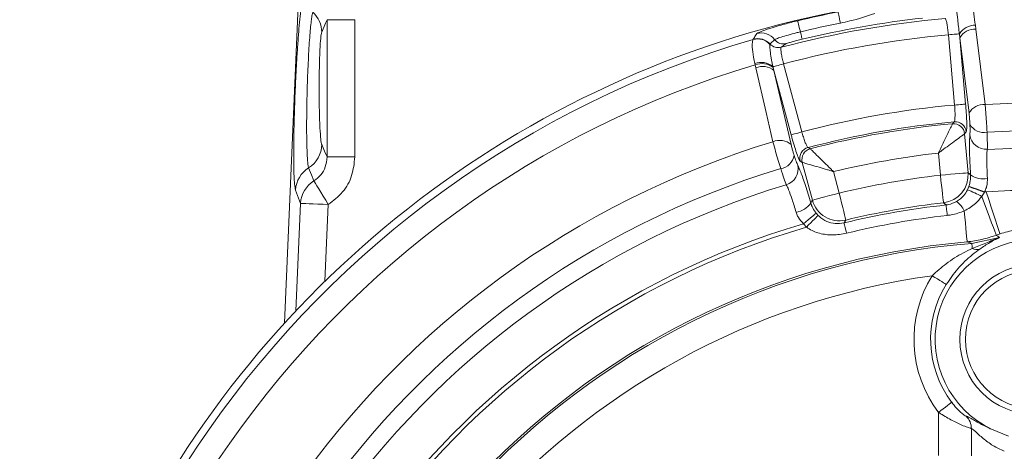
# Model space of a CAD drawing. Header units: millimetres. Extents: x 0 to 8410, y 0 to 5940.
# Tile 73 of 180: x 3395 to 3572, y 3278 to 3355. Entities that reach past the tile are written whole.
import ezdxf

# ---------------------------------------------------------------- set-up
doc = ezdxf.new("R2010")
doc.units = ezdxf.units.MM
doc.header["$LTSCALE"] = 10

msp = doc.modelspace()

# ---------------------------------------------------------------- linework, layer by layer
at = {"color": 7, "linetype": 'Continuous', "lineweight": 0}
for p, q in [((3442.16, 3300.83), (3449.4, 3469.75)), ((3569.25, 3281.71), (3572.27, 3280.48))]:
    msp.add_line(p, q, dxfattribs=at)
at = {"color": 8, "linetype": 'Continuous', "lineweight": 0}
for p, q in [((3449.78, 3330.69), (3449.78, 3355.38)), ((3454.77, 3355.38), (3449.78, 3355.38)), ((3454.77, 3355.38), (3454.77, 3330.69)), ((3566.33, 3354.4), (3566.43, 3353.68)), ((3562.58, 3340.03), (3561.48, 3352.66)), ((3563.53, 3352.11), (3563.45, 3352.83)), ((3566.43, 3353.68), (3568.09, 3340.15)), ((3526.36, 3351.82), (3526.39, 3351.85)), ((3529.43, 3351), (3529.4, 3350.94)), ((3565.18, 3338.57), (3563.53, 3352.11)), ((3563.53, 3352.11), (3564.57, 3340.2)), ((3526.74, 3347.25), (3526.68, 3347.51)), ((3526.86, 3346.7), (3526.74, 3347.25)), ((3531.86, 3347.43), (3535.14, 3335.19)), ((3529.95, 3346.92), (3529.99, 3346.76)), ((3529.99, 3346.76), (3530.12, 3346.22)), ((3530.12, 3346.22), (3533.2, 3332.94)), ((3533.21, 3334.67), (3530.12, 3346.22)), ((3564.68, 3335.2), (3564.39, 3334.86)), ((3564.39, 3334.86), (3565.01, 3327.85)), ((3560.04, 3327.41), (3559.69, 3331.39)), ((3454.77, 3330.69), (3449.78, 3330.69)), ((3535.21, 3329.71), (3534.82, 3329.94)), ((3537.03, 3322.91), (3535.21, 3329.71)), ((3540.81, 3328.07), (3541.85, 3324.2)), ((3564.9, 3324.77), (3565.15, 3325.36)), ((3565.15, 3325.36), (3565.17, 3325.41)), ((3567.96, 3324.34), (3567.48, 3323.59)), ((3567.99, 3324.42), (3567.96, 3324.34)), ((3444.19, 3303.01), (3445.01, 3322.35)), ((3561.06, 3322.06), (3560.6, 3322.45)), ((3450, 3322.14), (3449.41, 3308.33)), ((3537.71, 3320.57), (3538.06, 3320.19)), ((3543.02, 3319.35), (3542.71, 3318.83)), ((3535.95, 3318.07), (3535.4, 3318.68)), ((3565.69, 3315.15), (3570.69, 3316.19)), ((3559.69, 3277.01), (3559.69, 3284.76)), ((3565.61, 3281.86), (3565.61, 3276.94))]:
    msp.add_line(p, q, dxfattribs=at)
at = {"color": 8, "linetype": 'Continuous', "lineweight": 0, "flags": 128}
for points in [[(3541.65, 3356.78), (3541.66, 3356.72), (3541.68, 3356.6), (3541.72, 3356.42), (3541.77, 3356.18), (3541.82, 3355.89), (3541.89, 3355.55), (3541.97, 3355.17), (3542.05, 3354.77)], [(3449.78, 3355.38), (3449.51, 3354.74), (3448.83, 3353.11)], [(3534.38, 3355.19), (3534.39, 3355.13), (3534.42, 3355.01), (3534.47, 3354.83), (3534.52, 3354.59), (3534.59, 3354.3), (3534.67, 3353.97), (3534.76, 3353.59), (3534.86, 3353.19)], [(3535.18, 3351.86), (3535.18, 3351.89), (3535.16, 3351.96), (3535.13, 3352.08), (3535.09, 3352.24), (3535.04, 3352.44), (3534.99, 3352.66), (3534.93, 3352.92), (3534.86, 3353.19)], [(3561.48, 3352.66), (3561.83, 3352.69), (3562.18, 3352.72), (3562.5, 3352.75), (3562.79, 3352.77), (3563.03, 3352.79), (3563.23, 3352.81), (3563.37, 3352.82), (3563.45, 3352.83)], [(3531.86, 3347.43), (3531.52, 3347.34), (3531.18, 3347.25), (3530.87, 3347.17), (3530.59, 3347.09), (3530.35, 3347.03), (3530.16, 3346.98), (3530.03, 3346.94), (3529.95, 3346.92)], [(3529.93, 3333.42), (3528.71, 3338.68), (3526.86, 3346.7)], [(3562.58, 3340.03), (3562.96, 3340.06), (3563.31, 3340.09), (3563.65, 3340.12), (3563.94, 3340.15), (3564.19, 3340.17), (3564.38, 3340.18), (3564.51, 3340.2), (3564.57, 3340.2)], [(3562.22, 3336.67), (3562.48, 3336.97), (3562.51, 3337.02)], [(3535.14, 3335.19), (3534.78, 3335.09), (3534.43, 3335), (3534.11, 3334.91), (3533.82, 3334.83), (3533.58, 3334.77), (3533.4, 3334.72), (3533.27, 3334.69), (3533.21, 3334.67)], [(3448.83, 3332.92), (3449.34, 3331.71), (3449.78, 3330.69)], [(3536.24, 3332.38), (3536.58, 3332.19), (3536.63, 3332.16)], [(3446.47, 3328.73), (3446.96, 3327.5), (3447.42, 3326.37)], [(3560.04, 3327.41), (3560.97, 3327.49), (3561.86, 3327.57), (3562.7, 3327.64), (3563.43, 3327.71), (3564.05, 3327.76), (3564.53, 3327.8), (3564.85, 3327.83), (3565.01, 3327.85)], [(3565.01, 3327.85), (3565.18, 3327.71), (3565.46, 3327.47)], [(3450, 3322.14), (3449.54, 3322.9), (3449.08, 3323.64), (3448.66, 3324.33), (3448.28, 3324.95), (3447.96, 3325.48), (3447.7, 3325.9), (3447.52, 3326.2), (3447.42, 3326.37)], [(3560.04, 3327.41), (3560.14, 3326.48), (3560.24, 3325.59), (3560.34, 3324.76), (3560.42, 3324.02), (3560.49, 3323.4), (3560.55, 3322.93), (3560.58, 3322.61), (3560.6, 3322.45)], [(3445.01, 3322.35), (3444.3, 3324.25), (3444.12, 3324.74)], [(3537.03, 3322.91), (3537.18, 3322.95), (3537.49, 3323.04), (3537.95, 3323.16), (3538.56, 3323.32), (3539.27, 3323.51), (3540.08, 3323.73), (3540.95, 3323.96), (3541.85, 3324.2)], [(3541.85, 3324.2), (3542.07, 3323.3), (3542.28, 3322.42), (3542.47, 3321.61), (3542.65, 3320.89), (3542.79, 3320.28), (3542.9, 3319.82), (3542.98, 3319.5), (3543.02, 3319.35)], [(3565.15, 3325.36), (3565.25, 3325.32), (3565.43, 3325.26), (3565.71, 3325.16), (3566.06, 3325.03), (3566.47, 3324.88), (3566.94, 3324.71), (3567.44, 3324.53), (3567.96, 3324.34)], [(3565.17, 3325.41), (3565.27, 3325.38), (3565.45, 3325.31), (3565.73, 3325.22), (3566.08, 3325.09), (3566.5, 3324.95), (3566.97, 3324.78), (3567.47, 3324.61), (3567.99, 3324.42)], [(3570.75, 3316.87), (3570.67, 3317.12), (3570.51, 3317.63), (3570.26, 3318.36), (3569.95, 3319.31), (3569.58, 3320.43), (3569.17, 3321.69), (3568.72, 3323.04), (3568.26, 3324.44)], [(3450, 3322.14), (3449.06, 3322.18), (3448.15, 3322.22), (3447.31, 3322.26), (3446.56, 3322.29), (3445.94, 3322.31), (3445.47, 3322.34), (3445.15, 3322.35), (3445.01, 3322.35)], [(3536.73, 3322.4), (3536.92, 3322.72), (3537.03, 3322.91)], [(3570.06, 3316.63), (3569.98, 3316.86), (3569.81, 3317.32), (3569.56, 3317.99), (3569.24, 3318.85), (3568.86, 3319.87), (3568.43, 3321.03), (3567.96, 3322.28), (3567.48, 3323.59)], [(3537.71, 3320.57), (3537.63, 3320.51), (3537.48, 3320.38), (3537.25, 3320.19), (3536.96, 3319.96), (3536.62, 3319.68), (3536.24, 3319.36), (3535.82, 3319.03), (3535.4, 3318.68)], [(3561.06, 3322.06), (3561.07, 3322), (3561.08, 3321.89), (3561.1, 3321.71), (3561.13, 3321.49), (3561.16, 3321.22), (3561.19, 3320.9), (3561.23, 3320.55), (3561.27, 3320.17)], [(3564.34, 3320.98), (3564.44, 3319.86), (3564.53, 3318.83), (3564.61, 3317.89), (3564.68, 3317.08), (3564.74, 3316.42), (3564.79, 3315.92), (3564.82, 3315.58), (3564.83, 3315.43)], [(3538.06, 3320.19), (3537.98, 3320.11), (3537.84, 3319.97), (3537.64, 3319.76), (3537.38, 3319.5), (3537.06, 3319.19), (3536.72, 3318.83), (3536.34, 3318.46), (3535.95, 3318.07)], [(3542.71, 3318.83), (3542.73, 3318.77), (3542.76, 3318.66), (3542.8, 3318.49), (3542.85, 3318.27), (3542.92, 3318), (3542.99, 3317.69), (3543.07, 3317.35), (3543.16, 3316.98)], [(3565.77, 3314.24), (3565.75, 3314.44), (3565.74, 3314.61), (3565.72, 3314.76), (3565.71, 3314.88), (3565.7, 3314.99), (3565.7, 3315.07), (3565.69, 3315.12), (3565.69, 3315.15)], [(3561.1, 3307.76), (3561.02, 3307.81), (3560.85, 3307.92), (3560.6, 3308.07), (3560.28, 3308.27), (3559.91, 3308.5), (3559.49, 3308.76), (3559.03, 3309.04), (3558.56, 3309.34)], [(3562.08, 3286.56), (3562, 3286.5), (3561.84, 3286.38), (3561.61, 3286.2), (3561.31, 3285.98), (3560.96, 3285.71), (3560.56, 3285.41), (3560.14, 3285.09), (3559.69, 3284.76)]]:
    msp.add_lwpolyline(points, dxfattribs=at)
at = {"color": 7, "linetype": 'Continuous', "lineweight": 0}
for radius in [13.5, 12.5]:
    msp.add_circle((3577.03, 3297.87), radius, dxfattribs=at)
for centre, radius, start, end in [((3577.03, 3177.87), 182.5, 101.2241, 208.9228), ((3577.03, 3177.87), 146.83, 86.5749, 93.4251), ((3577.03, 3297.87), 17.94, 295.693, 244.307)]:
    msp.add_arc(centre, radius, start, end, dxfattribs=at)
at = {"color": 8, "linetype": 'Continuous', "lineweight": 0}
for centre, radius, start, end in [((3443.85, 3353.07), 4.98, 0.4558, 47.0551), ((3577.03, 3177.87), 182.37, 101.1863, 103.5235), ((3577.03, 3177.87), 178.47, 95.1896, 104.8104), ((3577.03, 3177.87), 180.32, 101.1863, 103.5235), ((3577.03, 3177.87), 178.95, 96.4765, 103.5235), ((3566.3, 3351.03), 3.37, 89.4449, 147.7249), ((3527.85, 3349.98), 3.01, 37.3687, 105.7259), ((3577.03, 3177.87), 175.48, 95.0838, 104.9162), ((3566.21, 3350.62), 3.07, 85.8901, 150.9639), ((3577.03, 3177.87), 181.17, 106.2396, 183.7604), ((3527.17, 3348.93), 3, 42.0331, 105.69), ((3527.22, 3348.96), 3.01, 42.7425, 106.0259), ((3530.9, 3352.35), 2, 222.5889, 284.663), ((3531.83, 3353.01), 2, 217.2145, 284.3161), ((3577.03, 3177.87), 176.69, 106.5373, 183.4627), ((3527.81, 3344.43), 3.28, 49.4367, 110.2928), ((3527.94, 3344.18), 3.3, 51.5769, 111.3461), ((3528.11, 3343.9), 3.07, 49.0355, 114.1111), ((3577.03, 3177.87), 162.8, 95.0903, 104.9097), ((3567.86, 3337.08), 3.07, 85.8368, 150.9185), ((3577.03, 3177.87), 162.52, 47.6405, 93.1536), ((3577.03, 3177.87), 159.8, 95.2113, 104.7887), ((3577.03, 3177.87), 159.49, 95.3277, 104.6723), ((3562.39, 3334.67), 2.01, 5.3275, 94.9996), ((3562.68, 3335.02), 2.01, 5.3277, 94.8838), ((3567.84, 3337.91), 2.83, 208.2125, 281.7778), ((3568.3, 3335.06), 3, 187.812, 273.2587), ((3577.03, 3177.87), 157.5, 46.3429, 93.1341), ((3577.03, 3177.87), 162.52, 106.8464, 183.1536), ((3443.83, 3332.97), 4.99, 301.8968, 359.5135), ((3531.19, 3330.61), 3.07, 49.0822, 114.1628), ((3536.76, 3330.45), 2.01, 105.115, 194.673), ((3537.15, 3330.22), 2.01, 105.0002, 194.6723), ((3577.03, 3177.87), 154.5, 96.444, 103.556), ((3577.03, 3177.87), 154.43, 44.3795, 93.1766), ((3530.93, 3331.4), 2.83, 278.2236, 351.7882), ((3577.03, 3177.87), 157.5, 106.8659, 183.1341), ((3449.1, 3324.49), 4.99, 121.8539, 177.0656), ((3531.47, 3328.56), 3, 286.743, 12.1873), ((3560.01, 3327.44), 5.02, 276.7982, 4.6846), ((3450, 3322.1), 4.99, 121.1745, 177.063), ((3577.03, 3177.87), 150.5, 96.4824, 103.5176), ((3567.65, 3330.38), 3.64, 233.0403, 283.4617), ((3577.03, 3177.87), 154.43, 106.8234, 183.1766), ((3558.38, 3307.09), 18.84, 61.1369, 69.7765), ((3577.03, 3297.87), 27.98, 108.2716, 108.9108), ((3577.03, 3177.87), 146.83, 93.4251, 93.5292), ((3533.68, 3324.39), 3.64, 276.5379, 326.9576), ((3541.87, 3324.24), 5.02, 195.3153, 283.2016), ((3577.03, 3177.87), 145.51, 96.4824, 103.5176), ((3559.88, 3318.77), 4.98, 26.4203, 51.8898), ((3577.03, 3177.87), 145.07, 96.3181, 103.6819), ((3577.03, 3177.87), 143.17, 96.3181, 103.6819), ((3577.03, 3177.87), 146.83, 106.4708, 183.5292), ((3577.03, 3177.87), 146.09, 106.3296, 183.6704), ((3577.03, 3177.87), 138.1, 95.0676, 264.9324), ((3577.03, 3297.87), 20.01, 108.2716, 110.3732), ((3577.03, 3177.87), 137.75, 94.7213, 265.2787), ((3566.56, 3315.67), 1.64, 240.7864, 289.8336), ((3577.03, 3177.87), 132.76, 97.9961, 262.0039), ((3577.03, 3297.87), 21.74, 148.1678, 217.1103), ((3577.03, 3297.87), 18.75, 148.1678, 217.1103), ((3562.61, 3281.88), 3, 359.5585, 47.201)]:
    msp.add_arc(centre, radius, start, end, dxfattribs=at)
for points, knots in [([(3444.12, 3324.74), (3444.05, 3325.04), (3443.94, 3325.54), (3443.85, 3327.18), (3443.79, 3328.96), (3443.78, 3331.16), (3443.79, 3333.66), (3443.85, 3336.44), (3443.93, 3339.38), (3444.04, 3342.42), (3444.19, 3345.47), (3444.35, 3348.44), (3444.54, 3351.25), (3444.73, 3353.8), (3444.94, 3356.05), (3445.15, 3357.9), (3445.34, 3359.24), (3445.51, 3360.13), (3445.61, 3360.4), (3445.66, 3360.54)], [0, 0, 0, 0, 0.0876277, 0.1456958, 0.2037635, 0.2618544, 0.3199456, 0.3781184, 0.4362912, 0.4945707, 0.5528514, 0.6112203, 0.6695894, 0.7279874, 0.7863863, 0.8447453, 0.9031044, 0.951552, 1, 1, 1, 1]), ([(3565.82, 3358.66), (3565.88, 3357.92), (3565.99, 3356.49), (3566.22, 3355.07), (3566.33, 3354.4)], [0, 0, 0, 0, 0.523491, 1, 1, 1, 1]), ([(3447.24, 3356.72), (3447.2, 3356.58), (3447.11, 3356.31), (3446.97, 3355.42), (3446.83, 3354.19), (3446.69, 3352.63), (3446.56, 3350.79), (3446.44, 3348.72), (3446.34, 3346.47), (3446.25, 3344.12), (3446.18, 3341.72), (3446.14, 3339.36), (3446.11, 3337.09), (3446.11, 3334.99), (3446.14, 3333.11), (3446.19, 3331.49), (3446.26, 3330.21), (3446.35, 3329.2), (3446.43, 3328.89), (3446.47, 3328.73)], [0, 0, 0, 0, 0.05828, 0.116561, 0.174869, 0.233177, 0.291591, 0.350005, 0.408441, 0.466877, 0.525243, 0.583607, 0.641838, 0.70007, 0.758169, 0.816268, 0.874293, 0.932319, 1, 1, 1, 1]), ([(3548.23, 3356.51), (3546.76, 3356.01), (3544.73, 3355.32), (3542.63, 3354.89), (3542.05, 3354.77)], [0, 0, 0, 0, 0.723218, 1, 1, 1, 1]), ([(3563.45, 3352.83), (3563.35, 3353.71), (3563.15, 3355.31), (3562.99, 3356.54), (3562.92, 3357.09)], [0, 0, 0, 0, 0.548526, 1, 1, 1, 1]), ([(3527.04, 3352.87), (3527.16, 3352.95), (3527.4, 3353.11), (3528.8, 3353.63), (3530.78, 3354.25), (3532.76, 3354.79), (3533.99, 3355.09), (3534.38, 3355.19)], [0, 0, 0, 0, 0.222107, 0.449497, 0.671448, 0.895085, 1, 1, 1, 1]), ([(3561.48, 3352.66), (3561.45, 3352.99), (3561.38, 3353.66), (3561.24, 3354.55), (3561.1, 3355.22), (3560.97, 3355.56), (3560.91, 3355.6), (3560.89, 3355.61)], [0, 0, 0, 0, 0.217256, 0.434671, 0.652602, 0.871281, 1, 1, 1, 1]), ([(3448.83, 3353.11), (3448.81, 3353.06), (3448.73, 3352.82), (3448.6, 3351.74), (3448.47, 3349.39), (3448.38, 3346.31), (3448.35, 3342.88), (3448.38, 3339.47), (3448.47, 3336.46), (3448.61, 3334.18), (3448.73, 3333.18), (3448.81, 3332.97), (3448.83, 3332.92)], [0, 0, 0, 0, 0.037279, 0.15425, 0.271388, 0.388367, 0.505315, 0.620891, 0.736676, 0.852424, 0.968428, 1, 1, 1, 1]), ([(3526.39, 3351.85), (3526.53, 3352.07), (3526.74, 3352.41), (3526.96, 3352.75), (3527.04, 3352.87)], [0, 0, 0, 0, 0.649815, 1, 1, 1, 1]), ([(3534.86, 3353.19), (3534.62, 3353.13), (3533.85, 3352.94), (3532.61, 3352.61), (3531.36, 3352.24), (3530.48, 3351.94), (3530.32, 3351.85), (3530.24, 3351.8)], [0, 0, 0, 0, 0.104, 0.326047, 0.547496, 0.775812, 1, 1, 1, 1]), ([(3526.68, 3347.51), (3526.6, 3347.88), (3526.35, 3349), (3526.22, 3350.21), (3526.21, 3351.28), (3526.29, 3351.71), (3526.35, 3351.8), (3526.36, 3351.82)], [0, 0, 0, 0, 0.162972, 0.484034, 0.636821, 0.941287, 1, 1, 1, 1]), ([(3529.4, 3350.94), (3529.39, 3350.8), (3529.36, 3350.54), (3529.46, 3349.52), (3529.65, 3348.27), (3529.86, 3347.33), (3529.95, 3346.92)], [0, 0, 0, 0, 0.257535, 0.516674, 0.788577, 1, 1, 1, 1]), ([(3530.24, 3351.8), (3530.15, 3351.71), (3529.87, 3351.44), (3529.6, 3351.17), (3529.43, 3351)], [0, 0, 0, 0, 0.350187, 1, 1, 1, 1]), ([(3532.33, 3351.07), (3532.25, 3351.02), (3531.94, 3350.8), (3531.63, 3350.58), (3531.41, 3350.42)], [0, 0, 0, 0, 0.2600465, 1, 1, 1, 1]), ([(3535.18, 3351.86), (3534.86, 3351.78), (3534.21, 3351.62), (3533.35, 3351.39), (3532.71, 3351.21), (3532.4, 3351.11), (3532.34, 3351.08), (3532.33, 3351.07)], [0, 0, 0, 0, 0.223354, 0.447229, 0.671869, 0.897351, 1, 1, 1, 1]), ([(3531.41, 3350.42), (3531.38, 3350.37), (3531.33, 3350.26), (3531.37, 3349.71), (3531.5, 3348.94), (3531.68, 3348.13), (3531.81, 3347.62), (3531.86, 3347.43)], [0, 0, 0, 0, 0.219362, 0.438519, 0.657122, 0.874971, 1, 1, 1, 1]), ([(3562.51, 3337.02), (3562.55, 3337.08), (3562.62, 3337.2), (3562.67, 3337.78), (3562.67, 3338.6), (3562.64, 3339.39), (3562.6, 3339.88), (3562.58, 3340.03)], [0, 0, 0, 0, 0.225849, 0.451477, 0.676472, 0.900641, 1, 1, 1, 1]), ([(3564.57, 3340.2), (3564.59, 3339.95), (3564.66, 3339.15), (3564.74, 3337.82), (3564.79, 3336.47), (3564.77, 3335.5), (3564.71, 3335.3), (3564.68, 3335.2)], [0, 0, 0, 0, 0.099587, 0.324139, 0.54924, 0.774623, 1, 1, 1, 1]), ([(3568.09, 3340.15), (3568.09, 3340.08), (3568.14, 3339.51), (3568.23, 3338.33), (3568.34, 3336.62), (3568.39, 3335.63), (3568.42, 3335.14)], [0, 0, 0, 0, 0.0429688, 0.3619547, 0.6809287, 1, 1, 1, 1]), ([(3565.34, 3336.57), (3565.33, 3336.77), (3565.31, 3337.17), (3565.26, 3337.85), (3565.21, 3338.32), (3565.18, 3338.55), (3565.18, 3338.57)], [0, 0, 0, 0, 0.318937, 0.637844, 0.957012, 1, 1, 1, 1]), ([(3559.69, 3331.39), (3559.69, 3331.4), (3559.7, 3331.41), (3559.71, 3331.45), (3559.75, 3331.51), (3559.81, 3331.66), (3559.96, 3331.97), (3560.32, 3332.73), (3560.89, 3333.92), (3561.51, 3335.21), (3561.95, 3336.13), (3562.17, 3336.56), (3562.21, 3336.64), (3562.22, 3336.67)], [0, 0, 0, 0, 0.00174, 0.006187, 0.013462, 0.029299, 0.063911, 0.14112, 0.338952, 0.563805, 0.751353, 0.912506, 1, 1, 1, 1]), ([(3565.33, 3334.65), (3565.35, 3334.86), (3565.38, 3335.29), (3565.36, 3336.14), (3565.34, 3336.57)], [0, 0, 0, 0, 0.483466, 1, 1, 1, 1]), ([(3534.82, 3329.94), (3534.76, 3330.02), (3534.63, 3330.18), (3534.29, 3331.09), (3533.87, 3332.37), (3533.49, 3333.65), (3533.28, 3334.43), (3533.21, 3334.67)], [0, 0, 0, 0, 0.2253771, 0.4507614, 0.6758665, 0.9004136, 1, 1, 1, 1]), ([(3535.14, 3335.19), (3535.18, 3335.04), (3535.31, 3334.58), (3535.55, 3333.81), (3535.83, 3333.05), (3536.08, 3332.52), (3536.18, 3332.43), (3536.24, 3332.38)], [0, 0, 0, 0, 0.09938, 0.323527, 0.548534, 0.774154, 1, 1, 1, 1]), ([(3564.39, 3334.86), (3564.37, 3334.84), (3564.3, 3334.78), (3563.91, 3334.5), (3563.09, 3333.9), (3561.93, 3333.05), (3560.87, 3332.27), (3560.2, 3331.77), (3559.92, 3331.56), (3559.79, 3331.47), (3559.73, 3331.43), (3559.71, 3331.41), (3559.69, 3331.4), (3559.69, 3331.39)], [0, 0, 0, 0, 0.087565, 0.248783, 0.436287, 0.661012, 0.859925, 0.936751, 0.971044, 0.986705, 0.99389, 0.998259, 1, 1, 1, 1]), ([(3565.46, 3327.47), (3565.41, 3328.41), (3565.29, 3330.49), (3565.23, 3333.14), (3565.3, 3334.14), (3565.33, 3334.65)], [0, 0, 0, 0, 0.291214, 0.645621, 1, 1, 1, 1]), ([(3568.42, 3335.14), (3568.44, 3334.44), (3568.5, 3333.08), (3568.48, 3332.4), (3568.47, 3332.06)], [0, 0, 0, 0, 0.516659, 1, 1, 1, 1]), ([(3531.33, 3328.6), (3531.19, 3329.07), (3530.9, 3330.02), (3530.42, 3331.66), (3530.1, 3332.8), (3529.95, 3333.35), (3529.93, 3333.42)], [0, 0, 0, 0, 0.3190669, 0.6380472, 0.957026, 1, 1, 1, 1]), ([(3533.2, 3332.94), (3533.21, 3332.91), (3533.26, 3332.69), (3533.37, 3332.23), (3533.55, 3331.57), (3533.67, 3331.19), (3533.73, 3331)], [0, 0, 0, 0, 0.043024, 0.362169, 0.681071, 1, 1, 1, 1]), ([(3536.63, 3332.16), (3536.65, 3332.13), (3536.72, 3332.07), (3537.07, 3331.74), (3537.8, 3331.03), (3538.82, 3330.03), (3539.77, 3329.1), (3540.36, 3328.51), (3540.61, 3328.27), (3540.72, 3328.16), (3540.77, 3328.11), (3540.8, 3328.08), (3540.81, 3328.07), (3540.81, 3328.07)], [0, 0, 0, 0, 0.087494, 0.248646, 0.436194, 0.661047, 0.858883, 0.936089, 0.970701, 0.986536, 0.993809, 0.998256, 1, 1, 1, 1]), ([(3568.47, 3332.06), (3568.43, 3331.7), (3568.35, 3330.96), (3568.37, 3329.04), (3568.46, 3327.52), (3568.5, 3326.84)], [0, 0, 0, 0, 0.354555, 0.708905, 1, 1, 1, 1]), ([(3447.42, 3326.37), (3447.86, 3326.71), (3448.74, 3327.38), (3449.61, 3328.92), (3449.72, 3330.08), (3449.78, 3330.69)], [0, 0, 0, 0, 0.321094, 0.641957, 1, 1, 1, 1]), ([(3454.77, 3330.69), (3454.66, 3329.56), (3454.43, 3327.31), (3452.73, 3324.22), (3450.91, 3322.84), (3450, 3322.14)], [0, 0, 0, 0, 0.3322174, 0.6645182, 1, 1, 1, 1]), ([(3533.73, 3331), (3533.86, 3330.61), (3534.13, 3329.8), (3534.31, 3329.4), (3534.4, 3329.2)], [0, 0, 0, 0, 0.482974, 1, 1, 1, 1]), ([(3540.81, 3328.07), (3540.81, 3328.07), (3540.79, 3328.07), (3540.76, 3328.08), (3540.69, 3328.1), (3540.54, 3328.15), (3540.21, 3328.25), (3539.4, 3328.48), (3538.14, 3328.86), (3536.76, 3329.26), (3535.79, 3329.54), (3535.33, 3329.68), (3535.24, 3329.7), (3535.21, 3329.71)], [0, 0, 0, 0, 0.001744, 0.006109, 0.013297, 0.028956, 0.063249, 0.140075, 0.338986, 0.563715, 0.751217, 0.912436, 1, 1, 1, 1]), ([(3532.33, 3325.69), (3532.2, 3326.03), (3531.95, 3326.67), (3531.53, 3327.97), (3531.33, 3328.6)], [0, 0, 0, 0, 0.516912, 1, 1, 1, 1]), ([(3534.4, 3329.2), (3534.56, 3328.83), (3534.93, 3328.02), (3535.75, 3325.67), (3536.4, 3323.49), (3536.73, 3322.4)], [0, 0, 0, 0, 0.292793, 0.646393, 1, 1, 1, 1]), ([(3565.17, 3325.41), (3565.24, 3325.63), (3565.42, 3326.24), (3565.49, 3326.95), (3565.47, 3327.4), (3565.46, 3327.47)], [0, 0, 0, 0, 0.319879, 0.888901, 1, 1, 1, 1]), ([(3568.5, 3326.84), (3568.49, 3326.38), (3568.48, 3325.83), (3568.26, 3325.02), (3568.1, 3324.68), (3567.99, 3324.42)], [0, 0, 0, 0, 0.556625, 0.668556, 1, 1, 1, 1]), ([(3534.1, 3320.77), (3533.86, 3321.57), (3533.38, 3323.15), (3532.76, 3324.85), (3532.47, 3325.43), (3532.33, 3325.69)], [0, 0, 0, 0, 0.353465, 0.70704, 1, 1, 1, 1]), ([(3562.95, 3322.69), (3563.41, 3323.01), (3564.2, 3323.57), (3564.69, 3324.42), (3564.9, 3324.77)], [0, 0, 0, 0, 0.585027, 1, 1, 1, 1]), ([(3536.73, 3322.4), (3536.8, 3322.2), (3536.99, 3321.64), (3537.36, 3321.01), (3537.66, 3320.63), (3537.71, 3320.57)], [0, 0, 0, 0, 0.328553, 0.893588, 1, 1, 1, 1]), ([(3561.06, 3322.06), (3561.21, 3322.08), (3561.88, 3322.17), (3562.48, 3322.46), (3562.95, 3322.69)], [0, 0, 0, 0, 0.224492, 1, 1, 1, 1]), ([(3567.48, 3323.59), (3567.12, 3323.14), (3566.26, 3322.06), (3565.05, 3321.38), (3564.34, 3320.98)], [0, 0, 0, 0, 0.411627, 1, 1, 1, 1]), ([(3535.4, 3318.68), (3535.08, 3319.03), (3534.69, 3319.46), (3534.3, 3320.19), (3534.18, 3320.53), (3534.1, 3320.77)], [0, 0, 0, 0, 0.557684, 0.682851, 1, 1, 1, 1]), ([(3564.34, 3320.98), (3563.57, 3320.7), (3562.57, 3320.34), (3561.51, 3320.2), (3561.27, 3320.17)], [0, 0, 0, 0, 0.7722138, 1, 1, 1, 1]), ([(3538.06, 3320.19), (3538.12, 3320.13), (3538.58, 3319.68), (3539.57, 3319.05), (3541.12, 3318.6), (3542.19, 3318.75), (3542.71, 3318.83)], [0, 0, 0, 0, 0.047463, 0.377547, 0.689792, 1, 1, 1, 1]), ([(3543.16, 3316.98), (3542.33, 3316.83), (3540.71, 3316.55), (3538.31, 3316.86), (3536.75, 3317.5), (3536.04, 3318.01), (3535.95, 3318.07)], [0, 0, 0, 0, 0.336727, 0.653421, 0.958507, 1, 1, 1, 1]), ([(3583.3, 3316.87), (3582.21, 3317.18), (3580.07, 3317.77), (3576.73, 3317.97), (3573.61, 3317.69), (3571.65, 3317.13), (3570.75, 3316.87)], [0, 0, 0, 0, 0.2663426, 0.5204395, 0.7818271, 1, 1, 1, 1]), ([(3570.06, 3316.63), (3569.22, 3316.34), (3567.51, 3315.77), (3565.73, 3315.54), (3564.83, 3315.43)], [0, 0, 0, 0, 0.495491, 1, 1, 1, 1]), ([(3565.69, 3315.15), (3565.5, 3315.21), (3565.21, 3315.31), (3564.93, 3315.4), (3564.83, 3315.43)], [0, 0, 0, 0, 0.6540374, 1, 1, 1, 1]), ([(3565.77, 3314.24), (3566.57, 3314.57), (3568.21, 3315.23), (3569.85, 3315.86), (3570.68, 3316.19), (3570.69, 3316.19)], [0, 0, 0, 0, 0.488638, 0.996175, 1, 1, 1, 1]), ([(3570.69, 3316.19), (3570.69, 3316.19), (3570.08, 3315.92), (3568.89, 3315.32), (3567.71, 3314.53), (3567.12, 3314.13)], [0, 0, 0, 0, 0.003141, 0.506266, 1, 1, 1, 1]), ([(3570.06, 3316.63), (3570.12, 3316.59), (3570.32, 3316.45), (3570.54, 3316.3), (3570.69, 3316.19)], [0, 0, 0, 0, 0.2654902, 1, 1, 1, 1]), ([(3558.56, 3309.34), (3559.38, 3310.08), (3561.14, 3311.68), (3563.66, 3313.22), (3565.23, 3313.98), (3565.77, 3314.24)], [0, 0, 0, 0, 0.366761, 0.786002, 1, 1, 1, 1]), ([(3567.12, 3314.13), (3566.67, 3313.8), (3565.36, 3312.83), (3563.18, 3310.78), (3561.76, 3308.72), (3561.1, 3307.76)], [0, 0, 0, 0, 0.219216, 0.634633, 1, 1, 1, 1]), ([(3562.08, 3286.56), (3562.36, 3286.21), (3562.75, 3285.72), (3563.37, 3285.07), (3563.88, 3284.6), (3564.34, 3284.24), (3564.57, 3284.1), (3564.63, 3284.09), (3564.65, 3284.08)], [0, 0, 0, 0, 0.281339, 0.386608, 0.595366, 0.777833, 0.938657, 1, 1, 1, 1]), ([(3565.61, 3281.86), (3565.57, 3281.87), (3565.43, 3281.89), (3564.92, 3282.05), (3563.88, 3282.46), (3562.31, 3283.2), (3560.82, 3284.03), (3559.91, 3284.62), (3559.69, 3284.76)], [0, 0, 0, 0, 0.0654, 0.236882, 0.42851, 0.639256, 0.914403, 1, 1, 1, 1]), ([(3564.65, 3284.08), (3564.69, 3284.08), (3564.87, 3284.03), (3565.61, 3283.63), (3567.12, 3282.7), (3568.62, 3282), (3569.25, 3281.71)], [0, 0, 0, 0, 0.080075, 0.357278, 0.729346, 1, 1, 1, 1]), ([(3571.53, 3277.75), (3570.82, 3278.08), (3569.41, 3278.75), (3567.64, 3280.09), (3566.38, 3281.25), (3565.78, 3281.79), (3565.64, 3281.85), (3565.61, 3281.86)], [0, 0, 0, 0, 0.246671, 0.498771, 0.767235, 0.949434, 1, 1, 1, 1])]:
    msp.add_open_spline(points, degree=3, knots=knots, dxfattribs=at)

doc.saveas('drawing.dxf')
